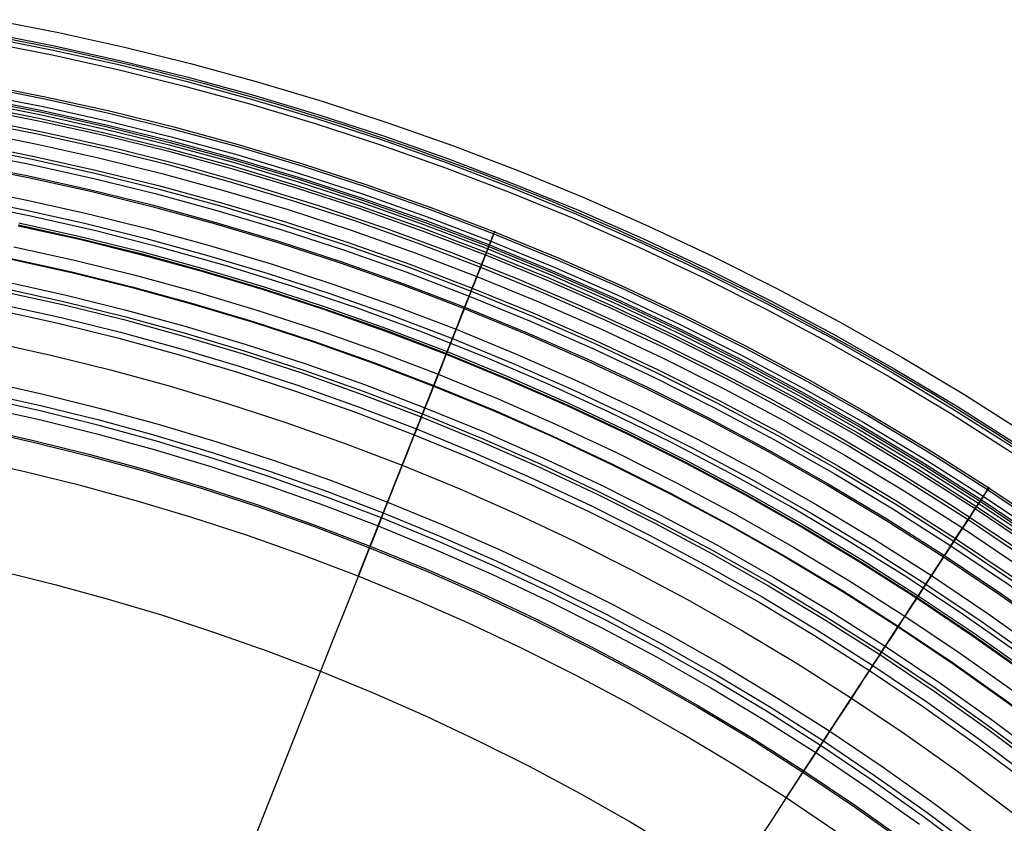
# Model space of a CAD drawing. Header units: millimetres. Extents: x -14 to 488, y -50 to 50.
# Tile 29 of 256: x 115 to 133, y 35 to 49. Entities that reach past the tile are written whole.
import ezdxf

# ---------------------------------------------------------------- set-up
doc = ezdxf.new("R2010")
doc.units = ezdxf.units.MM
doc.header["$MEASUREMENT"] = 0
doc.layers.add('Default', color=7, linetype='Continuous')

msp = doc.modelspace()

# ---------------------------------------------------------------- linework, layer by layer
at = {"layer": 'Default'}
for points in [[(114.983, 49.241), (116.147, 49.012), (117.314, 48.753), (118.482, 48.464), (119.65, 48.144), (120.817, 47.795), (121.983, 47.415), (123.145, 47.004), (124.304, 46.561), (125.457, 46.088), (126.603, 45.584), (127.741, 45.049), (128.871, 44.483), (129.99, 43.886), (131.098, 43.259), (132.193, 42.602), (133.273, 41.915)], [(114.924, 48.925), (116.081, 48.697), (117.24, 48.44), (118.401, 48.152), (119.561, 47.835), (120.721, 47.488), (121.88, 47.11), (123.035, 46.702), (124.186, 46.263), (125.331, 45.793), (126.47, 45.292), (127.601, 44.76), (128.723, 44.197), (129.835, 43.605), (130.936, 42.981), (132.024, 42.328), (133.098, 41.646)], [(114.938, 49.001), (116.097, 48.773), (117.258, 48.515), (118.42, 48.227), (119.583, 47.91), (120.744, 47.562), (121.904, 47.183), (123.061, 46.774), (124.214, 46.334), (125.361, 45.864), (126.502, 45.362), (127.635, 44.829), (128.759, 44.266), (129.872, 43.672), (130.975, 43.048), (132.064, 42.394), (133.14, 41.71)], [(133.813, 41.214), (132.755, 41.912), (131.679, 42.583), (130.587, 43.226), (129.479, 43.841), (128.343, 44.434), (127.192, 44.997), (126.027, 45.531), (124.849, 46.034), (123.653, 46.51), (122.444, 46.954), (121.224, 47.367), (119.994, 47.748), (118.754, 48.098), (117.506, 48.415), (116.25, 48.699), (114.987, 48.952)], [(114.908, 48.837), (116.063, 48.61), (117.22, 48.353), (118.378, 48.066), (119.537, 47.749), (120.695, 47.403), (121.851, 47.026), (123.004, 46.618), (124.153, 46.179), (125.296, 45.71), (126.433, 45.21), (127.562, 44.679), (128.682, 44.118), (129.792, 43.526), (130.891, 42.904), (131.977, 42.252), (133.049, 41.571)], [(114.765, 48.062), (115.901, 47.838), (117.039, 47.585), (118.179, 47.303), (119.32, 46.991), (120.459, 46.65), (121.597, 46.279), (122.732, 45.877), (123.862, 45.446), (124.988, 44.984), (126.106, 44.492), (127.218, 43.97), (128.32, 43.417), (129.412, 42.835), (130.493, 42.223), (131.562, 41.581), (132.617, 40.911), (133.657, 40.211)], [(114.772, 48.101), (115.909, 47.877), (117.049, 47.624), (118.189, 47.341), (119.331, 47.03), (120.471, 46.688), (121.61, 46.317), (122.745, 45.915), (123.877, 45.483), (125.003, 45.021), (126.123, 44.529), (127.235, 44.006), (128.338, 43.453), (129.432, 42.87), (130.513, 42.257), (131.583, 41.615), (132.639, 40.944), (133.68, 40.244)], [(114.726, 47.854), (115.857, 47.631), (116.991, 47.379), (118.126, 47.098), (119.262, 46.788), (120.396, 46.448), (121.529, 46.079), (122.659, 45.679), (123.785, 45.25), (124.905, 44.79), (126.019, 44.3), (127.125, 43.78), (128.223, 43.23), (129.311, 42.65), (130.387, 42.04), (131.451, 41.402), (132.501, 40.734), (133.537, 40.037)], [(114.739, 47.924), (115.872, 47.7), (117.007, 47.448), (118.144, 47.167), (119.281, 46.856), (120.417, 46.516), (121.552, 46.146), (122.683, 45.746), (123.811, 45.316), (124.933, 44.855), (126.048, 44.365), (127.156, 43.844), (128.255, 43.293), (129.345, 42.712), (130.423, 42.102), (131.488, 41.462), (132.54, 40.793), (133.578, 40.096)], [(114.691, 47.667), (115.818, 47.444), (116.948, 47.194), (118.078, 46.914), (119.209, 46.605), (120.339, 46.266), (121.468, 45.898), (122.593, 45.5), (123.714, 45.072), (124.83, 44.614), (125.94, 44.126), (127.042, 43.608), (128.135, 43.061), (129.219, 42.483), (130.291, 41.876), (131.351, 41.239), (132.397, 40.574), (133.429, 39.881)], [(114.7, 47.712), (115.828, 47.489), (116.958, 47.238), (118.09, 46.958), (119.222, 46.649), (120.353, 46.31), (121.482, 45.942), (122.609, 45.544), (123.731, 45.115), (124.848, 44.657), (125.959, 44.168), (127.062, 43.65), (128.156, 43.101), (129.241, 42.523), (130.314, 41.915), (131.375, 41.278), (132.422, 40.613), (133.455, 39.918)], [(114.712, 47.777), (115.841, 47.554), (116.973, 47.303), (118.106, 47.022), (119.24, 46.713), (120.373, 46.374), (121.504, 46.005), (122.632, 45.606), (123.756, 45.177), (124.874, 44.718), (125.987, 44.229), (127.091, 43.709), (128.187, 43.16), (129.273, 42.581), (130.347, 41.973), (131.41, 41.335), (132.459, 40.668), (133.493, 39.973)], [(114.72, 47.823), (115.851, 47.6), (116.984, 47.348), (118.118, 47.067), (119.253, 46.757), (120.387, 46.418), (121.519, 46.048), (122.648, 45.649), (123.773, 45.22), (124.892, 44.76), (126.006, 44.271), (127.111, 43.751), (128.208, 43.201), (129.295, 42.622), (130.371, 42.013), (131.434, 41.374), (132.484, 40.707), (133.519, 40.011)], [(114.649, 47.439), (115.771, 47.218), (116.895, 46.968), (118.02, 46.69), (119.145, 46.382), (120.27, 46.045), (121.393, 45.679), (122.513, 45.283), (123.629, 44.857), (124.74, 44.401), (125.844, 43.916), (126.941, 43.4), (128.029, 42.855), (129.107, 42.28), (130.174, 41.676), (131.229, 41.042), (132.27, 40.38), (133.297, 39.69), (134.308, 38.972), (135.303, 38.227), (136.279, 37.455), (137.236, 36.657), (138.174, 35.833), (139.09, 34.986)], [(139.446, 34.712), (138.595, 35.515), (137.724, 36.298), (136.835, 37.06), (135.897, 37.824), (134.94, 38.565), (133.964, 39.281), (132.971, 39.973), (131.945, 40.649), (130.902, 41.3), (129.842, 41.924), (128.767, 42.52), (127.666, 43.095), (126.55, 43.642), (125.42, 44.159), (124.278, 44.648), (123.117, 45.109), (121.945, 45.54), (120.762, 45.94), (119.569, 46.31), (118.366, 46.649), (117.156, 46.956), (115.937, 47.232), (114.712, 47.477)], [(139.446, 34.712), (138.595, 35.515), (137.724, 36.298), (136.835, 37.06), (135.897, 37.824), (134.94, 38.565), (133.964, 39.281), (132.971, 39.973), (131.945, 40.649), (130.902, 41.3), (129.842, 41.924), (128.767, 42.52), (127.666, 43.095), (126.55, 43.642), (125.42, 44.159), (124.278, 44.648), (123.117, 45.109), (121.945, 45.54), (120.762, 45.94), (119.569, 46.31), (118.366, 46.649), (117.156, 46.956), (115.937, 47.232), (114.712, 47.477)], [(114.617, 47.263), (115.734, 47.043), (116.854, 46.794), (117.975, 46.517), (119.096, 46.21), (120.217, 45.875), (121.336, 45.51), (122.452, 45.115), (123.563, 44.691), (124.67, 44.237), (125.77, 43.753), (126.863, 43.239), (127.947, 42.696), (129.021, 42.123), (130.084, 41.521), (131.135, 40.89), (132.173, 40.231), (133.196, 39.543), (134.203, 38.828), (135.194, 38.085), (136.166, 37.316), (137.12, 36.521), (138.054, 35.701), (138.967, 34.856)], [(114.566, 46.989), (115.677, 46.77), (116.79, 46.522), (117.905, 46.246), (119.019, 45.942), (120.134, 45.608), (121.246, 45.246), (122.355, 44.853), (123.461, 44.431), (124.561, 43.98), (125.655, 43.499), (126.741, 42.988), (127.819, 42.448), (128.887, 41.879), (129.944, 41.28), (130.988, 40.653), (132.02, 39.997), (133.037, 39.313), (134.038, 38.602), (135.023, 37.864), (135.99, 37.099), (136.939, 36.309), (137.867, 35.493), (138.775, 34.654)], [(114.576, 47.044), (115.688, 46.824), (116.803, 46.577), (117.919, 46.301), (119.035, 45.996), (120.15, 45.662), (121.264, 45.298), (122.374, 44.906), (123.481, 44.483), (124.583, 44.031), (125.678, 43.55), (126.765, 43.038), (127.844, 42.498), (128.914, 41.928), (129.972, 41.328), (131.018, 40.7), (132.05, 40.044), (133.069, 39.359), (134.071, 38.647), (135.057, 37.908), (136.026, 37.143), (136.975, 36.351), (137.905, 35.535), (138.813, 34.694)], [(114.549, 46.895), (115.657, 46.676), (116.768, 46.429), (117.881, 46.154), (118.993, 45.85), (120.105, 45.517), (121.215, 45.155), (122.322, 44.764), (123.425, 44.343), (124.523, 43.892), (125.615, 43.412), (126.699, 42.902), (127.775, 42.363), (128.841, 41.795), (129.895, 41.198), (130.938, 40.572), (131.968, 39.917), (132.983, 39.235), (133.982, 38.525), (134.965, 37.788), (135.93, 37.025), (136.877, 36.236), (137.803, 35.422), (138.709, 34.584)], [(114.505, 46.662), (115.609, 46.444), (116.714, 46.199), (117.821, 45.925), (118.928, 45.622), (120.034, 45.291), (121.139, 44.931), (122.241, 44.541), (123.338, 44.122), (124.431, 43.674), (125.517, 43.196), (126.596, 42.689), (127.666, 42.153), (128.727, 41.587), (129.776, 40.993), (130.814, 40.37), (131.838, 39.719), (132.848, 39.04), (133.842, 38.334), (134.82, 37.601), (135.781, 36.841), (136.723, 36.056), (137.645, 35.246), (138.546, 34.412)], [(114.51, 46.688), (115.614, 46.471), (116.72, 46.225), (117.828, 45.951), (118.935, 45.648), (120.042, 45.317), (121.148, 44.956), (122.25, 44.567), (123.348, 44.147), (124.441, 43.699), (125.528, 43.221), (126.608, 42.713), (127.678, 42.177), (128.74, 41.611), (129.79, 41.016), (130.828, 40.393), (131.853, 39.742), (132.863, 39.062), (133.858, 38.355), (134.837, 37.622), (135.798, 36.862), (136.74, 36.077), (137.663, 35.266), (138.565, 34.432)], [(114.433, 46.271), (115.527, 46.055), (116.623, 45.812), (117.721, 45.54), (118.819, 45.24), (119.916, 44.912), (121.011, 44.554), (122.103, 44.168), (123.192, 43.753), (124.275, 43.308), (125.352, 42.834), (126.422, 42.332), (127.483, 41.8), (128.535, 41.239), (129.576, 40.65), (130.605, 40.032), (131.62, 39.386), (132.622, 38.713), (133.608, 38.013), (134.578, 37.286), (135.53, 36.533), (136.464, 35.754), (137.378, 34.951)], [(114.433, 46.271), (115.527, 46.055), (116.623, 45.812), (117.721, 45.54), (118.819, 45.24), (119.916, 44.912), (121.011, 44.554), (122.103, 44.168), (123.192, 43.753), (124.275, 43.308), (125.352, 42.834), (126.422, 42.332), (127.483, 41.8), (128.535, 41.239), (129.576, 40.65), (130.605, 40.032), (131.62, 39.386), (132.622, 38.713), (133.608, 38.013), (134.578, 37.286), (135.53, 36.533), (136.464, 35.754), (137.378, 34.951)], [(114.401, 46.097), (115.491, 45.882), (116.583, 45.639), (117.676, 45.368), (118.77, 45.07), (119.863, 44.742), (120.954, 44.386), (122.042, 44.002), (123.127, 43.588), (124.206, 43.145), (125.279, 42.673), (126.345, 42.172), (127.402, 41.642), (128.45, 41.083), (129.486, 40.496), (130.511, 39.881), (131.523, 39.238), (132.521, 38.567), (133.504, 37.869), (134.47, 37.145), (135.418, 36.395), (136.349, 35.619), (137.26, 34.819)], [(137.579, 34.412), (136.735, 35.171), (135.873, 35.909), (134.964, 36.649), (134.037, 37.367), (133.091, 38.061), (132.129, 38.731), (131.135, 39.387), (130.124, 40.017), (129.098, 40.622), (128.056, 41.2), (126.989, 41.757), (125.908, 42.286), (124.813, 42.788), (123.706, 43.261), (122.581, 43.708), (121.445, 44.125), (120.299, 44.513), (119.143, 44.871), (117.978, 45.2), (116.805, 45.498), (115.625, 45.765), (114.438, 46.002)], [(115.43, 45.59), (116.515, 45.349), (117.601, 45.08), (118.688, 44.783), (119.774, 44.458), (120.858, 44.105), (121.94, 43.722), (123.017, 43.311), (124.089, 42.871), (125.156, 42.402), (126.215, 41.904), (127.265, 41.378), (128.306, 40.823), (129.337, 40.239), (130.355, 39.628), (131.36, 38.989), (132.352, 38.322), (133.328, 37.629), (134.288, 36.909), (135.231, 36.164), (136.155, 35.393), (137.06, 34.598)], [(115.433, 45.605), (116.518, 45.363), (117.605, 45.095), (118.692, 44.798), (119.778, 44.472), (120.863, 44.118), (121.945, 43.736), (123.022, 43.325), (124.095, 42.884), (125.162, 42.415), (126.221, 41.917), (127.272, 41.391), (128.313, 40.835), (129.344, 40.252), (130.363, 39.64), (131.368, 39.001), (132.36, 38.334), (133.337, 37.641), (134.297, 36.921), (135.24, 36.175), (136.165, 35.404), (137.07, 34.609)], [(115.44, 45.64), (116.526, 45.399), (117.614, 45.13), (118.702, 44.832), (119.789, 44.507), (120.875, 44.153), (121.957, 43.77), (123.036, 43.358), (124.109, 42.918), (125.177, 42.448), (126.237, 41.95), (127.289, 41.423), (128.331, 40.867), (129.362, 40.283), (130.382, 39.671), (131.388, 39.031), (132.381, 38.364), (133.358, 37.67), (134.319, 36.949), (135.263, 36.203), (136.188, 35.432), (137.094, 34.636)], [(115.351, 45.217), (116.428, 44.978), (117.505, 44.711), (118.583, 44.417), (119.66, 44.094), (120.735, 43.743), (121.808, 43.364), (122.877, 42.956), (123.94, 42.52), (124.998, 42.055), (126.048, 41.561), (127.09, 41.039), (128.122, 40.488), (129.144, 39.91), (130.154, 39.303), (131.152, 38.669), (132.135, 38.008), (133.103, 37.321), (134.055, 36.607), (134.99, 35.867), (135.907, 35.103), (136.805, 34.315)], [(115.305, 44.997), (116.376, 44.759), (117.448, 44.494), (118.521, 44.201), (119.593, 43.88), (120.663, 43.531), (121.73, 43.153), (122.794, 42.747), (123.852, 42.313), (124.905, 41.85), (125.95, 41.359), (126.987, 40.839), (128.014, 40.291), (129.031, 39.716), (130.036, 39.112), (131.029, 38.481), (132.007, 37.823), (132.971, 37.139), (133.918, 36.429), (134.849, 35.693), (135.761, 34.933)], [(115.307, 45.007), (116.379, 44.769), (117.451, 44.504), (118.524, 44.211), (119.596, 43.89), (120.666, 43.54), (121.734, 43.163), (122.798, 42.757), (123.856, 42.323), (124.909, 41.86), (125.954, 41.368), (126.992, 40.848), (128.019, 40.3), (129.036, 39.724), (130.042, 39.121), (131.034, 38.49), (132.013, 37.832), (132.977, 37.147), (133.925, 36.437), (134.855, 35.701), (135.768, 34.94)], [(115.221, 44.593), (116.282, 44.358), (117.345, 44.095), (118.408, 43.804), (119.47, 43.486), (120.53, 43.14), (121.588, 42.766), (122.642, 42.364), (123.691, 41.934), (124.734, 41.475), (125.77, 40.988), (126.797, 40.473), (127.816, 39.93), (128.823, 39.359), (129.82, 38.761), (130.803, 38.136), (131.773, 37.484), (132.728, 36.806), (133.667, 36.102), (134.589, 35.373), (135.493, 34.619)], [(115.184, 44.42), (116.242, 44.185), (117.3, 43.924), (118.359, 43.634), (119.417, 43.317), (120.474, 42.973), (121.527, 42.6), (122.577, 42.2), (123.622, 41.771), (124.661, 41.314), (125.693, 40.829), (126.716, 40.316), (127.731, 39.775), (128.734, 39.207), (129.727, 38.611), (130.706, 37.988), (131.672, 37.339), (132.624, 36.663), (133.559, 35.962), (134.477, 35.236), (135.378, 34.485)], [(115.196, 44.476), (116.255, 44.241), (117.314, 43.979), (118.375, 43.689), (119.434, 43.372), (120.492, 43.027), (121.547, 42.654), (122.598, 42.252), (123.644, 41.823), (124.684, 41.366), (125.717, 40.88), (126.742, 40.366), (127.758, 39.825), (128.763, 39.256), (129.757, 38.659), (130.737, 38.036), (131.705, 37.385), (132.657, 36.709), (133.594, 36.007), (134.513, 35.28), (135.415, 34.528)], [(115.137, 44.195), (116.189, 43.961), (117.242, 43.701), (118.296, 43.413), (119.348, 43.098), (120.4, 42.755), (121.448, 42.384), (122.492, 41.986), (123.532, 41.559), (124.566, 41.104), (125.592, 40.622), (126.611, 40.111), (127.62, 39.573), (128.618, 39.008), (129.606, 38.415), (130.58, 37.795), (131.542, 37.149), (132.488, 36.477), (133.419, 35.78), (134.332, 35.057), (135.229, 34.31)], [(115.115, 44.089), (116.164, 43.856), (117.215, 43.596), (118.266, 43.308), (119.316, 42.994), (120.365, 42.652), (121.41, 42.282), (122.452, 41.885), (123.489, 41.459), (124.521, 41.005), (125.545, 40.524), (126.561, 40.015), (127.567, 39.478), (128.564, 38.914), (129.549, 38.323), (130.521, 37.704), (131.48, 37.06), (132.424, 36.389), (133.352, 35.693), (134.264, 34.973)], [(114.995, 43.519), (116.031, 43.289), (117.068, 43.032), (118.106, 42.749), (119.142, 42.438), (120.177, 42.101), (121.209, 41.736), (122.238, 41.343), (123.262, 40.923), (124.279, 40.475), (125.29, 40), (126.293, 39.498), (127.287, 38.968), (128.27, 38.411), (129.242, 37.827), (130.202, 37.217), (131.149, 36.581), (132.081, 35.919), (132.997, 35.232), (133.897, 34.521)], [(114.851, 42.831), (115.87, 42.604), (116.891, 42.352), (117.912, 42.073), (118.932, 41.767), (119.951, 41.435), (120.967, 41.076), (121.979, 40.69), (122.987, 40.276), (123.988, 39.836), (124.983, 39.368), (125.97, 38.873), (126.948, 38.352), (127.916, 37.804), (128.873, 37.229), (129.818, 36.629), (130.749, 36.003), (131.666, 35.351), (132.568, 34.675)], [(114.809, 42.629), (115.823, 42.404), (116.839, 42.152), (117.855, 41.875), (118.871, 41.571), (119.885, 41.24), (120.896, 40.882), (121.903, 40.498), (122.906, 40.086), (123.903, 39.648), (124.893, 39.182), (125.876, 38.69), (126.849, 38.171), (127.812, 37.626), (128.765, 37.054), (129.705, 36.456), (130.632, 35.833), (131.545, 35.185), (132.442, 34.512)], [(132.394, 34.428), (131.497, 35.101), (130.583, 35.75), (129.652, 36.376), (128.726, 36.965), (127.785, 37.53), (126.83, 38.072), (125.862, 38.589), (124.881, 39.082), (123.888, 39.549), (122.884, 39.992), (121.868, 40.409), (120.884, 40.785), (119.89, 41.137), (118.889, 41.465), (117.88, 41.768), (116.864, 42.047), (115.841, 42.301), (114.812, 42.53)], [(114.781, 42.381), (115.806, 42.153), (116.825, 41.9), (117.838, 41.622), (118.843, 41.319), (119.841, 40.993), (120.831, 40.642), (121.812, 40.267), (122.824, 39.852), (123.825, 39.411), (124.815, 38.945), (125.792, 38.454), (126.757, 37.939), (127.708, 37.399), (128.646, 36.836), (129.569, 36.249), (130.496, 35.625), (131.407, 34.978)], [(114.673, 41.981), (115.672, 41.759), (116.673, 41.512), (117.673, 41.238), (118.673, 40.939), (119.672, 40.613), (120.667, 40.261), (121.66, 39.882), (122.647, 39.477), (123.629, 39.045), (124.604, 38.587), (125.572, 38.102), (126.53, 37.591), (127.479, 37.054), (128.417, 36.491), (129.343, 35.902), (130.256, 35.288), (131.155, 34.65)], [(114.679, 42.01), (115.679, 41.788), (116.68, 41.541), (117.681, 41.267), (118.682, 40.967), (119.681, 40.642), (120.678, 40.289), (121.671, 39.91), (122.659, 39.505), (123.641, 39.073), (124.617, 38.614), (125.585, 38.129), (126.545, 37.617), (127.494, 37.08), (128.432, 36.516), (129.359, 35.927), (130.273, 35.313), (131.172, 34.674)], [(129.945, 34.839), (129.044, 35.445), (128.13, 36.026), (127.204, 36.582), (126.267, 37.112), (125.321, 37.617), (124.366, 38.096), (123.403, 38.548), (122.434, 38.975), (121.459, 39.375), (120.479, 39.749), (119.496, 40.096), (118.51, 40.418), (117.523, 40.713), (116.535, 40.983), (115.547, 41.228), (114.561, 41.447)], [(115.133, 39.464), (116.079, 39.23), (117.025, 38.972), (117.97, 38.689), (118.913, 38.381), (119.854, 38.048), (120.792, 37.691), (121.725, 37.308), (122.653, 36.899), (123.575, 36.466), (124.489, 36.008), (125.395, 35.525), (126.291, 35.017), (127.178, 34.485)], [(115.133, 39.464), (116.079, 39.23), (117.025, 38.972), (117.97, 38.689), (118.913, 38.381), (119.854, 38.048), (120.792, 37.691), (121.725, 37.308), (122.653, 36.899), (123.575, 36.466), (124.489, 36.008), (125.395, 35.525), (126.291, 35.017), (127.178, 34.485)]]:
    msp.add_lwpolyline(points, dxfattribs=at)
at = {"layer": 'Default', "extrusion": (0.95893, -0.283644, 0)}
for points in [[(76.823, 25.334), (76.823, 25.301), (76.824, 25.267), (76.826, 25.234), (76.829, 25.2), (76.832, 25.165), (76.837, 25.131), (76.842, 25.096), (76.848, 25.061), (76.855, 25.027), (76.863, 24.992), (76.871, 24.957), (76.881, 24.922), (76.891, 24.887), (76.903, 24.852), (76.915, 24.817), (76.928, 24.782), (76.942, 24.748), (76.957, 24.713), (76.974, 24.679), (76.99, 24.645), (77.008, 24.612), (77.027, 24.579), (77.047, 24.546), (77.067, 24.514), (77.089, 24.482), (77.111, 24.45), (77.134, 24.419), (77.158, 24.389), (77.183, 24.359), (77.209, 24.33), (77.235, 24.301), (77.262, 24.274), (77.29, 24.247), (77.319, 24.22), (77.348, 24.195), (77.377, 24.17), (77.408, 24.146), (77.439, 24.123), (77.47, 24.1), (77.502, 24.079), (77.534, 24.058), (77.567, 24.039), (77.6, 24.02), (77.634, 24.002), (77.668, 23.985), (77.702, 23.969), (77.736, 23.954), (77.771, 23.94), (77.805, 23.926), (77.84, 23.914), (77.875, 23.903), (77.91, 23.892), (77.945, 23.883), (77.98, 23.874), (78.015, 23.866), (78.05, 23.859), (78.085, 23.853), (78.119, 23.848), (78.154, 23.844), (78.188, 23.84), (78.222, 23.838), (78.256, 23.836), (78.29, 23.835), (78.323, 23.834), (78.356, 23.835), (78.39, 23.836), (78.424, 23.838), (78.458, 23.84), (78.492, 23.844), (78.526, 23.848), (78.561, 23.853), (78.596, 23.859), (78.631, 23.866), (78.666, 23.874), (78.701, 23.883), (78.736, 23.892), (78.771, 23.903), (78.806, 23.914), (78.84, 23.926), (78.875, 23.94), (78.91, 23.954), (78.944, 23.969), (78.978, 23.985), (79.012, 24.002), (79.045, 24.02), (79.079, 24.039), (79.111, 24.058), (79.144, 24.079), (79.176, 24.1), (79.207, 24.123), (79.238, 24.146), (79.268, 24.17), (79.298, 24.195), (79.327, 24.22), (79.356, 24.247), (79.384, 24.274), (79.411, 24.301), (79.437, 24.33), (79.463, 24.359), (79.487, 24.389), (79.511, 24.419), (79.535, 24.45), (79.557, 24.482), (79.578, 24.514), (79.599, 24.546), (79.619, 24.579), (79.637, 24.612), (79.655, 24.645), (79.672, 24.679), (79.688, 24.713), (79.703, 24.748), (79.718, 24.782), (79.731, 24.817), (79.743, 24.852), (79.755, 24.887), (79.765, 24.922), (79.775, 24.957), (79.783, 24.992), (79.791, 25.027), (79.798, 25.061), (79.804, 25.096), (79.809, 25.131), (79.813, 25.165), (79.817, 25.2), (79.819, 25.234), (79.821, 25.267), (79.823, 25.301), (79.823, 25.334)], [(79.823, 25.334), (79.823, 25.368), (79.821, 25.401), (79.819, 25.435), (79.817, 25.469), (79.813, 25.503), (79.809, 25.538), (79.804, 25.573), (79.798, 25.607), (79.791, 25.642), (79.783, 25.677), (79.775, 25.712), (79.765, 25.747), (79.755, 25.782), (79.743, 25.817), (79.731, 25.852), (79.718, 25.886), (79.703, 25.921), (79.688, 25.955), (79.672, 25.989), (79.655, 26.023), (79.637, 26.057), (79.619, 26.09), (79.599, 26.123), (79.578, 26.155), (79.557, 26.187), (79.535, 26.219), (79.511, 26.249), (79.487, 26.28), (79.463, 26.31), (79.437, 26.339), (79.411, 26.367), (79.384, 26.395), (79.356, 26.422), (79.327, 26.448), (79.298, 26.474), (79.268, 26.499), (79.238, 26.523), (79.207, 26.546), (79.176, 26.568), (79.144, 26.59), (79.111, 26.61), (79.079, 26.63), (79.045, 26.649), (79.012, 26.667), (78.978, 26.684), (78.944, 26.7), (78.91, 26.715), (78.875, 26.729), (78.84, 26.742), (78.806, 26.755), (78.771, 26.766), (78.736, 26.776), (78.701, 26.786), (78.666, 26.795), (78.631, 26.802), (78.596, 26.809), (78.561, 26.815), (78.526, 26.82), (78.492, 26.825), (78.458, 26.828), (78.424, 26.831), (78.39, 26.833), (78.356, 26.834), (78.323, 26.834), (78.29, 26.834), (78.256, 26.833), (78.222, 26.831), (78.188, 26.828), (78.154, 26.825), (78.119, 26.82), (78.085, 26.815), (78.05, 26.809), (78.015, 26.802), (77.98, 26.795), (77.945, 26.786), (77.91, 26.776), (77.875, 26.766), (77.84, 26.755), (77.805, 26.742), (77.771, 26.729), (77.736, 26.715), (77.702, 26.7), (77.668, 26.684), (77.634, 26.667), (77.6, 26.649), (77.567, 26.63), (77.534, 26.61), (77.502, 26.59), (77.47, 26.568), (77.439, 26.546), (77.408, 26.523), (77.377, 26.499), (77.348, 26.474), (77.319, 26.448), (77.29, 26.422), (77.262, 26.395), (77.235, 26.367), (77.209, 26.339), (77.183, 26.31), (77.158, 26.28), (77.134, 26.249), (77.111, 26.219), (77.089, 26.187), (77.067, 26.155), (77.047, 26.123), (77.027, 26.09), (77.008, 26.057), (76.99, 26.023), (76.974, 25.989), (76.957, 25.955), (76.942, 25.921), (76.928, 25.886), (76.915, 25.852), (76.903, 25.817), (76.891, 25.782), (76.881, 25.747), (76.871, 25.712), (76.863, 25.677), (76.855, 25.642), (76.848, 25.607), (76.842, 25.573), (76.837, 25.538), (76.832, 25.503), (76.829, 25.469), (76.826, 25.435), (76.824, 25.401), (76.823, 25.368), (76.823, 25.334)]]:
    msp.add_lwpolyline(points, dxfattribs=at)
at = {"layer": 'Default', "extrusion": (0.924512, -0.381154, 0)}
for points in [[(87.146, 25.334), (87.147, 25.301), (87.148, 25.267), (87.15, 25.234), (87.152, 25.2), (87.156, 25.165), (87.16, 25.131), (87.165, 25.096), (87.171, 25.061), (87.178, 25.027), (87.186, 24.992), (87.195, 24.957), (87.204, 24.922), (87.215, 24.887), (87.226, 24.852), (87.238, 24.817), (87.252, 24.782), (87.266, 24.748), (87.281, 24.713), (87.297, 24.679), (87.314, 24.645), (87.332, 24.612), (87.35, 24.579), (87.37, 24.546), (87.391, 24.514), (87.412, 24.482), (87.435, 24.45), (87.458, 24.419), (87.482, 24.389), (87.507, 24.359), (87.532, 24.33), (87.559, 24.301), (87.586, 24.274), (87.613, 24.247), (87.642, 24.22), (87.671, 24.195), (87.701, 24.17), (87.731, 24.146), (87.762, 24.123), (87.794, 24.1), (87.825, 24.079), (87.858, 24.058), (87.891, 24.039), (87.924, 24.02), (87.957, 24.002), (87.991, 23.985), (88.025, 23.969), (88.06, 23.954), (88.094, 23.94), (88.129, 23.926), (88.164, 23.914), (88.199, 23.903), (88.234, 23.892), (88.269, 23.883), (88.304, 23.874), (88.338, 23.866), (88.373, 23.859), (88.408, 23.853), (88.443, 23.848), (88.477, 23.844), (88.511, 23.84), (88.546, 23.838), (88.579, 23.836), (88.613, 23.835), (88.646, 23.834), (88.68, 23.835), (88.713, 23.836), (88.747, 23.838), (88.781, 23.84), (88.815, 23.844), (88.85, 23.848), (88.884, 23.853), (88.919, 23.859), (88.954, 23.866), (88.989, 23.874), (89.024, 23.883), (89.059, 23.892), (89.094, 23.903), (89.129, 23.914), (89.164, 23.926), (89.198, 23.94), (89.233, 23.954), (89.267, 23.969), (89.301, 23.985), (89.335, 24.002), (89.369, 24.02), (89.402, 24.039), (89.435, 24.058), (89.467, 24.079), (89.499, 24.1), (89.53, 24.123), (89.561, 24.146), (89.592, 24.17), (89.621, 24.195), (89.651, 24.22), (89.679, 24.247), (89.707, 24.274), (89.734, 24.301), (89.76, 24.33), (89.786, 24.359), (89.811, 24.389), (89.835, 24.419), (89.858, 24.45), (89.88, 24.482), (89.902, 24.514), (89.922, 24.546), (89.942, 24.579), (89.961, 24.612), (89.979, 24.645), (89.996, 24.679), (90.012, 24.713), (90.027, 24.748), (90.041, 24.782), (90.054, 24.817), (90.067, 24.852), (90.078, 24.887), (90.088, 24.922), (90.098, 24.957), (90.107, 24.992), (90.114, 25.027), (90.121, 25.061), (90.127, 25.096), (90.132, 25.131), (90.137, 25.165), (90.14, 25.2), (90.143, 25.234), (90.145, 25.267), (90.146, 25.301), (90.146, 25.334)], [(90.146, 25.334), (90.146, 25.368), (90.145, 25.401), (90.143, 25.435), (90.14, 25.469), (90.137, 25.503), (90.132, 25.538), (90.127, 25.573), (90.121, 25.607), (90.114, 25.642), (90.107, 25.677), (90.098, 25.712), (90.088, 25.747), (90.078, 25.782), (90.067, 25.817), (90.054, 25.852), (90.041, 25.886), (90.027, 25.921), (90.012, 25.955), (89.996, 25.989), (89.979, 26.023), (89.961, 26.057), (89.942, 26.09), (89.922, 26.123), (89.902, 26.155), (89.88, 26.187), (89.858, 26.219), (89.835, 26.249), (89.811, 26.28), (89.786, 26.31), (89.76, 26.339), (89.734, 26.367), (89.707, 26.395), (89.679, 26.422), (89.651, 26.448), (89.621, 26.474), (89.592, 26.499), (89.561, 26.523), (89.53, 26.546), (89.499, 26.568), (89.467, 26.59), (89.435, 26.61), (89.402, 26.63), (89.369, 26.649), (89.335, 26.667), (89.301, 26.684), (89.267, 26.7), (89.233, 26.715), (89.198, 26.729), (89.164, 26.742), (89.129, 26.755), (89.094, 26.766), (89.059, 26.776), (89.024, 26.786), (88.989, 26.795), (88.954, 26.802), (88.919, 26.809), (88.884, 26.815), (88.85, 26.82), (88.815, 26.825), (88.781, 26.828), (88.747, 26.831), (88.713, 26.833), (88.68, 26.834), (88.646, 26.834), (88.613, 26.834), (88.579, 26.833), (88.546, 26.831), (88.511, 26.828), (88.477, 26.825), (88.443, 26.82), (88.408, 26.815), (88.373, 26.809), (88.338, 26.802), (88.304, 26.795), (88.269, 26.786), (88.234, 26.776), (88.199, 26.766), (88.164, 26.755), (88.129, 26.742), (88.094, 26.729), (88.06, 26.715), (88.025, 26.7), (87.991, 26.684), (87.957, 26.667), (87.924, 26.649), (87.891, 26.63), (87.858, 26.61), (87.825, 26.59), (87.794, 26.568), (87.762, 26.546), (87.731, 26.523), (87.701, 26.499), (87.671, 26.474), (87.642, 26.448), (87.613, 26.422), (87.586, 26.395), (87.559, 26.367), (87.532, 26.339), (87.507, 26.31), (87.482, 26.28), (87.458, 26.249), (87.435, 26.219), (87.412, 26.187), (87.391, 26.155), (87.37, 26.123), (87.35, 26.09), (87.332, 26.057), (87.314, 26.023), (87.297, 25.989), (87.281, 25.955), (87.266, 25.921), (87.252, 25.886), (87.238, 25.852), (87.226, 25.817), (87.215, 25.782), (87.204, 25.747), (87.195, 25.712), (87.186, 25.677), (87.178, 25.642), (87.171, 25.607), (87.165, 25.573), (87.16, 25.538), (87.156, 25.503), (87.152, 25.469), (87.15, 25.435), (87.148, 25.401), (87.147, 25.368), (87.146, 25.334)]]:
    msp.add_lwpolyline(points, dxfattribs=at)
at = {"layer": 'Default', "extrusion": (0.880461, -0.474119, 0)}
for points in [[(96.989, 25.334), (96.989, 25.301), (96.99, 25.267), (96.992, 25.234), (96.995, 25.2), (96.998, 25.165), (97.002, 25.131), (97.008, 25.096), (97.014, 25.061), (97.02, 25.027), (97.028, 24.992), (97.037, 24.957), (97.046, 24.922), (97.057, 24.887), (97.068, 24.852), (97.081, 24.817), (97.094, 24.782), (97.108, 24.748), (97.123, 24.713), (97.139, 24.679), (97.156, 24.645), (97.174, 24.612), (97.193, 24.579), (97.213, 24.546), (97.233, 24.514), (97.255, 24.482), (97.277, 24.45), (97.3, 24.419), (97.324, 24.389), (97.349, 24.359), (97.374, 24.33), (97.401, 24.301), (97.428, 24.274), (97.456, 24.247), (97.484, 24.22), (97.513, 24.195), (97.543, 24.17), (97.573, 24.146), (97.604, 24.123), (97.636, 24.1), (97.668, 24.079), (97.7, 24.058), (97.733, 24.039), (97.766, 24.02), (97.8, 24.002), (97.833, 23.985), (97.868, 23.969), (97.902, 23.954), (97.936, 23.94), (97.971, 23.926), (98.006, 23.914), (98.041, 23.903), (98.076, 23.892), (98.111, 23.883), (98.146, 23.874), (98.181, 23.866), (98.216, 23.859), (98.25, 23.853), (98.285, 23.848), (98.32, 23.844), (98.354, 23.84), (98.388, 23.838), (98.422, 23.836), (98.455, 23.835), (98.489, 23.834), (98.522, 23.835), (98.555, 23.836), (98.589, 23.838), (98.623, 23.84), (98.658, 23.844), (98.692, 23.848), (98.727, 23.853), (98.762, 23.859), (98.796, 23.866), (98.831, 23.874), (98.866, 23.883), (98.901, 23.892), (98.936, 23.903), (98.971, 23.914), (99.006, 23.926), (99.041, 23.94), (99.075, 23.954), (99.11, 23.969), (99.144, 23.985), (99.178, 24.002), (99.211, 24.02), (99.244, 24.039), (99.277, 24.058), (99.309, 24.079), (99.341, 24.1), (99.373, 24.123), (99.404, 24.146), (99.434, 24.17), (99.464, 24.195), (99.493, 24.22), (99.521, 24.247), (99.549, 24.274), (99.576, 24.301), (99.603, 24.33), (99.628, 24.359), (99.653, 24.389), (99.677, 24.419), (99.7, 24.45), (99.723, 24.482), (99.744, 24.514), (99.765, 24.546), (99.784, 24.579), (99.803, 24.612), (99.821, 24.645), (99.838, 24.679), (99.854, 24.713), (99.869, 24.748), (99.883, 24.782), (99.896, 24.817), (99.909, 24.852), (99.92, 24.887), (99.931, 24.922), (99.94, 24.957), (99.949, 24.992), (99.957, 25.027), (99.964, 25.061), (99.97, 25.096), (99.975, 25.131), (99.979, 25.165), (99.983, 25.2), (99.985, 25.234), (99.987, 25.267), (99.988, 25.301), (99.989, 25.334)], [(99.989, 25.334), (99.988, 25.368), (99.987, 25.401), (99.985, 25.435), (99.983, 25.469), (99.979, 25.503), (99.975, 25.538), (99.97, 25.573), (99.964, 25.607), (99.957, 25.642), (99.949, 25.677), (99.94, 25.712), (99.931, 25.747), (99.92, 25.782), (99.909, 25.817), (99.896, 25.852), (99.883, 25.886), (99.869, 25.921), (99.854, 25.955), (99.838, 25.989), (99.821, 26.023), (99.803, 26.057), (99.784, 26.09), (99.765, 26.123), (99.744, 26.155), (99.723, 26.187), (99.7, 26.219), (99.677, 26.249), (99.653, 26.28), (99.628, 26.31), (99.603, 26.339), (99.576, 26.367), (99.549, 26.395), (99.521, 26.422), (99.493, 26.448), (99.464, 26.474), (99.434, 26.499), (99.404, 26.523), (99.373, 26.546), (99.341, 26.568), (99.309, 26.59), (99.277, 26.61), (99.244, 26.63), (99.211, 26.649), (99.178, 26.667), (99.144, 26.684), (99.11, 26.7), (99.075, 26.715), (99.041, 26.729), (99.006, 26.742), (98.971, 26.755), (98.936, 26.766), (98.901, 26.776), (98.866, 26.786), (98.831, 26.795), (98.796, 26.802), (98.762, 26.809), (98.727, 26.815), (98.692, 26.82), (98.658, 26.825), (98.623, 26.828), (98.589, 26.831), (98.555, 26.833), (98.522, 26.834), (98.489, 26.834), (98.455, 26.834), (98.422, 26.833), (98.388, 26.831), (98.354, 26.828), (98.32, 26.825), (98.285, 26.82), (98.25, 26.815), (98.216, 26.809), (98.181, 26.802), (98.146, 26.795), (98.111, 26.786), (98.076, 26.776), (98.041, 26.766), (98.006, 26.755), (97.971, 26.742), (97.936, 26.729), (97.902, 26.715), (97.868, 26.7), (97.833, 26.684), (97.8, 26.667), (97.766, 26.649), (97.733, 26.63), (97.7, 26.61), (97.668, 26.59), (97.636, 26.568), (97.604, 26.546), (97.573, 26.523), (97.543, 26.499), (97.513, 26.474), (97.484, 26.448), (97.456, 26.422), (97.428, 26.395), (97.401, 26.367), (97.374, 26.339), (97.349, 26.31), (97.324, 26.28), (97.3, 26.249), (97.277, 26.219), (97.255, 26.187), (97.233, 26.155), (97.213, 26.123), (97.193, 26.09), (97.174, 26.057), (97.156, 26.023), (97.139, 25.989), (97.123, 25.955), (97.108, 25.921), (97.094, 25.886), (97.081, 25.852), (97.068, 25.817), (97.057, 25.782), (97.046, 25.747), (97.037, 25.712), (97.028, 25.677), (97.02, 25.642), (97.014, 25.607), (97.008, 25.573), (97.002, 25.538), (96.998, 25.503), (96.995, 25.469), (96.992, 25.435), (96.99, 25.401), (96.989, 25.368), (96.989, 25.334)]]:
    msp.add_lwpolyline(points, dxfattribs=at)
at = {"layer": 'Default', "extrusion": (0.827706, -0.561162, 0)}
for points in [[(106.204, 25.334), (106.204, 25.301), (106.205, 25.267), (106.207, 25.234), (106.21, 25.2), (106.213, 25.165), (106.218, 25.131), (106.223, 25.096), (106.229, 25.061), (106.236, 25.027), (106.244, 24.992), (106.252, 24.957), (106.262, 24.922), (106.272, 24.887), (106.284, 24.852), (106.296, 24.817), (106.309, 24.782), (106.323, 24.748), (106.338, 24.713), (106.354, 24.679), (106.371, 24.645), (106.389, 24.612), (106.408, 24.579), (106.428, 24.546), (106.448, 24.514), (106.47, 24.482), (106.492, 24.45), (106.515, 24.419), (106.539, 24.389), (106.564, 24.359), (106.59, 24.33), (106.616, 24.301), (106.643, 24.274), (106.671, 24.247), (106.699, 24.22), (106.729, 24.195), (106.758, 24.17), (106.789, 24.146), (106.82, 24.123), (106.851, 24.1), (106.883, 24.079), (106.915, 24.058), (106.948, 24.039), (106.981, 24.02), (107.015, 24.002), (107.049, 23.985), (107.083, 23.969), (107.117, 23.954), (107.152, 23.94), (107.186, 23.926), (107.221, 23.914), (107.256, 23.903), (107.291, 23.892), (107.326, 23.883), (107.361, 23.874), (107.396, 23.866), (107.431, 23.859), (107.466, 23.853), (107.5, 23.848), (107.535, 23.844), (107.569, 23.84), (107.603, 23.838), (107.637, 23.836), (107.671, 23.835), (107.704, 23.834), (107.737, 23.835), (107.771, 23.836), (107.805, 23.838), (107.839, 23.84), (107.873, 23.844), (107.907, 23.848), (107.942, 23.853), (107.977, 23.859), (108.012, 23.866), (108.047, 23.874), (108.082, 23.883), (108.117, 23.892), (108.152, 23.903), (108.186, 23.914), (108.221, 23.926), (108.256, 23.94), (108.291, 23.954), (108.325, 23.969), (108.359, 23.985), (108.393, 24.002), (108.426, 24.02), (108.459, 24.039), (108.492, 24.058), (108.525, 24.079), (108.557, 24.1), (108.588, 24.123), (108.619, 24.146), (108.649, 24.17), (108.679, 24.195), (108.708, 24.22), (108.737, 24.247), (108.764, 24.274), (108.792, 24.301), (108.818, 24.33), (108.844, 24.359), (108.868, 24.389), (108.892, 24.419), (108.916, 24.45), (108.938, 24.482), (108.959, 24.514), (108.98, 24.546), (109, 24.579), (109.018, 24.612), (109.036, 24.645), (109.053, 24.679), (109.069, 24.713), (109.084, 24.748), (109.099, 24.782), (109.112, 24.817), (109.124, 24.852), (109.135, 24.887), (109.146, 24.922), (109.155, 24.957), (109.164, 24.992), (109.172, 25.027), (109.179, 25.061), (109.185, 25.096), (109.19, 25.131), (109.194, 25.165), (109.198, 25.2), (109.2, 25.234), (109.202, 25.267), (109.203, 25.301), (109.204, 25.334)], [(109.204, 25.334), (109.203, 25.368), (109.202, 25.401), (109.2, 25.435), (109.198, 25.469), (109.194, 25.503), (109.19, 25.538), (109.185, 25.573), (109.179, 25.607), (109.172, 25.642), (109.164, 25.677), (109.155, 25.712), (109.146, 25.747), (109.135, 25.782), (109.124, 25.817), (109.112, 25.852), (109.099, 25.886), (109.084, 25.921), (109.069, 25.955), (109.053, 25.989), (109.036, 26.023), (109.018, 26.057), (109, 26.09), (108.98, 26.123), (108.959, 26.155), (108.938, 26.187), (108.916, 26.219), (108.892, 26.249), (108.868, 26.28), (108.844, 26.31), (108.818, 26.339), (108.792, 26.367), (108.764, 26.395), (108.737, 26.422), (108.708, 26.448), (108.679, 26.474), (108.649, 26.499), (108.619, 26.523), (108.588, 26.546), (108.557, 26.568), (108.525, 26.59), (108.492, 26.61), (108.459, 26.63), (108.426, 26.649), (108.393, 26.667), (108.359, 26.684), (108.325, 26.7), (108.291, 26.715), (108.256, 26.729), (108.221, 26.742), (108.186, 26.755), (108.152, 26.766), (108.117, 26.776), (108.082, 26.786), (108.047, 26.795), (108.012, 26.802), (107.977, 26.809), (107.942, 26.815), (107.907, 26.82), (107.873, 26.825), (107.839, 26.828), (107.805, 26.831), (107.771, 26.833), (107.737, 26.834), (107.704, 26.834), (107.671, 26.834), (107.637, 26.833), (107.603, 26.831), (107.569, 26.828), (107.535, 26.825), (107.5, 26.82), (107.466, 26.815), (107.431, 26.809), (107.396, 26.802), (107.361, 26.795), (107.326, 26.786), (107.291, 26.776), (107.256, 26.766), (107.221, 26.755), (107.186, 26.742), (107.152, 26.729), (107.117, 26.715), (107.083, 26.7), (107.049, 26.684), (107.015, 26.667), (106.981, 26.649), (106.948, 26.63), (106.915, 26.61), (106.883, 26.59), (106.851, 26.568), (106.82, 26.546), (106.789, 26.523), (106.758, 26.499), (106.729, 26.474), (106.699, 26.448), (106.671, 26.422), (106.643, 26.395), (106.616, 26.367), (106.59, 26.339), (106.564, 26.31), (106.539, 26.28), (106.515, 26.249), (106.492, 26.219), (106.47, 26.187), (106.448, 26.155), (106.428, 26.123), (106.408, 26.09), (106.389, 26.057), (106.371, 26.023), (106.354, 25.989), (106.338, 25.955), (106.323, 25.921), (106.309, 25.886), (106.296, 25.852), (106.284, 25.817), (106.272, 25.782), (106.262, 25.747), (106.252, 25.712), (106.244, 25.677), (106.236, 25.642), (106.229, 25.607), (106.223, 25.573), (106.218, 25.538), (106.213, 25.503), (106.21, 25.469), (106.207, 25.435), (106.205, 25.401), (106.204, 25.368), (106.204, 25.334)]]:
    msp.add_lwpolyline(points, dxfattribs=at)
at = {"layer": 'Default', "extrusion": (0.929788, -0.368095, 0)}
msp.add_lwpolyline([(82.526, 77.808), (82.525, 77.812), (82.524, 77.816), (82.522, 77.821), (82.521, 77.825), (82.519, 77.829), (82.517, 77.833), (82.515, 77.838), (82.513, 77.842), (82.511, 77.846), (82.509, 77.85), (82.506, 77.854), (82.504, 77.859), (82.501, 77.863), (82.498, 77.867), (82.495, 77.871), (82.492, 77.875), (82.489, 77.879), (82.486, 77.882), (82.483, 77.886), (82.479, 77.89), (82.476, 77.893), (82.472, 77.897), (82.468, 77.901), (82.464, 77.904), (82.461, 77.907), (82.456, 77.91), (82.452, 77.913), (82.448, 77.916), (82.444, 77.919), (82.44, 77.922), (82.435, 77.925), (82.431, 77.927), (82.426, 77.93), (82.421, 77.932), (82.417, 77.934), (82.412, 77.936), (82.407, 77.938), (82.402, 77.94), (82.397, 77.942), (82.393, 77.943), (82.388, 77.945), (82.383, 77.946), (82.378, 77.947), (82.373, 77.948), (82.368, 77.949), (82.363, 77.95), (82.358, 77.951), (82.353, 77.951), (82.348, 77.952), (82.343, 77.952), (82.338, 77.952), (82.333, 77.952), (82.329, 77.952), (82.324, 77.952), (82.319, 77.951), (82.314, 77.951), (82.31, 77.95), (82.305, 77.95), (82.3, 77.949), (82.296, 77.948), (82.291, 77.947), (82.287, 77.946), (82.283, 77.945), (82.278, 77.944)], dxfattribs=at)
at = {"layer": 'Default', "extrusion": (0.836996, -0.54721, 0)}
msp.add_lwpolyline([(101.489, 77.808), (101.488, 77.812), (101.487, 77.816), (101.485, 77.821), (101.484, 77.825), (101.482, 77.829), (101.48, 77.833), (101.478, 77.838), (101.476, 77.842), (101.474, 77.846), (101.472, 77.85), (101.469, 77.854), (101.467, 77.859), (101.464, 77.863), (101.461, 77.867), (101.458, 77.871), (101.455, 77.875), (101.452, 77.879), (101.449, 77.882), (101.446, 77.886), (101.442, 77.89), (101.439, 77.893), (101.435, 77.897), (101.431, 77.901), (101.427, 77.904), (101.424, 77.907), (101.42, 77.91), (101.415, 77.913), (101.411, 77.916), (101.407, 77.919), (101.403, 77.922), (101.398, 77.925), (101.394, 77.927), (101.389, 77.93), (101.384, 77.932), (101.38, 77.934), (101.375, 77.936), (101.37, 77.938), (101.365, 77.94), (101.36, 77.942), (101.356, 77.943), (101.351, 77.945), (101.346, 77.946), (101.341, 77.947), (101.336, 77.948), (101.331, 77.949), (101.326, 77.95), (101.321, 77.951), (101.316, 77.951), (101.311, 77.952), (101.306, 77.952), (101.301, 77.952), (101.296, 77.952), (101.292, 77.952), (101.287, 77.952), (101.282, 77.951), (101.277, 77.951), (101.273, 77.95), (101.268, 77.95), (101.263, 77.949), (101.259, 77.948), (101.254, 77.947), (101.25, 77.946), (101.246, 77.945), (101.241, 77.944)], dxfattribs=at)
at = {"layer": 'Default'}
for points in [[(121.459, 39.375, 77.664), (122.262, 41.403, 69.832), (122.794, 42.747, 63.954), (122.982, 43.223, 61.594), (123.131, 43.598, 59.535), (123.348, 44.147, 56.064), (123.509, 44.553, 53.106), (123.629, 44.857, 50.456), (123.715, 45.074, 47.938), (123.773, 45.22, 45.377), (123.806, 45.304, 42.659), (123.811, 45.316, 39.922), (123.801, 45.29, 38.608), (123.781, 45.242, 37.365), (123.753, 45.17, 36.219), (123.735, 45.124, 35.691), (123.714, 45.072, 35.197), (123.691, 45.014, 34.74), (123.666, 44.951, 34.317), (123.639, 44.882, 33.926), (123.61, 44.808, 33.566), (123.579, 44.731, 33.235), (123.548, 44.651, 32.93), (123.515, 44.568, 32.65), (123.481, 44.483, 32.392), (123.447, 44.397, 32.154), (123.412, 44.309, 31.935), (123.377, 44.22, 31.731), (123.341, 44.13, 31.54), (123.305, 44.038, 31.36), (123.268, 43.944, 31.187), (123.192, 43.753, 30.857), (122.916, 43.056, 29.72), (122.877, 42.956, 29.544), (122.837, 42.857, 29.36), (122.799, 42.76, 29.168), (122.761, 42.665, 28.967), (122.725, 42.573, 28.758), (122.69, 42.485, 28.539), (122.673, 42.443, 28.426), (122.657, 42.402, 28.31), (122.642, 42.363, 28.191), (122.626, 42.324, 28.07), (122.612, 42.288, 27.946), (122.598, 42.252, 27.819), (122.585, 42.219, 27.689), (122.572, 42.187, 27.556), (122.56, 42.156, 27.419), (122.548, 42.127, 27.278), (122.538, 42.1, 27.134), (122.528, 42.076, 26.987), (122.519, 42.053, 26.837), (122.511, 42.033, 26.683), (122.504, 42.016, 26.527), (122.499, 42.002, 26.368), (122.494, 41.99, 26.205), (122.491, 41.982, 26.04), (122.489, 41.978, 25.872), (122.489, 41.976, 25.702), (122.49, 41.979, 25.528), (122.492, 41.986, 25.353), (122.497, 41.996, 25.175), (122.502, 42.011, 24.994), (122.51, 42.031, 24.811), (122.52, 42.055, 24.627), (122.531, 42.083, 24.44), (122.544, 42.117, 24.251), (122.56, 42.156, 24.061), (122.577, 42.2, 23.869), (122.597, 42.249, 23.676), (122.618, 42.304, 23.481), (122.642, 42.364, 23.285), (122.669, 42.431, 23.088), (122.697, 42.503, 22.891), (122.728, 42.581, 22.692), (122.762, 42.666, 22.493), (122.798, 42.757, 22.293), (122.836, 42.853, 22.095), (122.875, 42.952, 21.9), (122.956, 43.158, 21.518), (123.212, 43.805, 20.374), (123.297, 44.019, 19.976), (123.38, 44.229, 19.561), (123.421, 44.331, 19.345), (123.461, 44.431, 19.123), (123.499, 44.529, 18.895), (123.537, 44.624, 18.659), (123.573, 44.716, 18.416), (123.608, 44.804, 18.163), (123.642, 44.889, 17.902), (123.673, 44.969, 17.63), (123.703, 45.045, 17.348), (123.731, 45.115, 17.055), (123.757, 45.18, 16.75), (123.781, 45.24, 16.433), (123.802, 45.293, 16.102), (123.82, 45.339, 15.757), (123.835, 45.378, 15.399), (123.848, 45.409, 15.025), (123.857, 45.432, 14.635), (123.862, 45.446, 14.229), (123.882, 45.495, 10.965), (123.877, 45.483, 10.041), (123.864, 45.449, 9.192), (123.853, 45.423, 8.793), (123.84, 45.389, 8.411), (123.824, 45.348, 8.043), (123.804, 45.3, 7.691), (123.782, 45.243, 7.352), (123.769, 45.211, 7.187), (123.756, 45.177, 7.026), (123.741, 45.14, 6.863), (123.725, 45.1, 6.703), (123.709, 45.058, 6.545), (123.691, 45.014, 6.388), (123.653, 44.919, 6.082), (123.613, 44.816, 5.784), (123.569, 44.706, 5.496), (123.523, 44.59, 5.218), (123.475, 44.468, 4.951), (123.425, 44.343, 4.695), (123.374, 44.214, 4.45), (123.322, 44.082, 4.219), (123.27, 43.95, 4), (123.217, 43.817, 3.795), (123.165, 43.686, 3.605), (123.114, 43.557, 3.43), (123.065, 43.432, 3.271), (123.041, 43.371, 3.197), (123.017, 43.311, 3.128), (122.968, 43.187, 2.989), (122.92, 43.066, 2.859), (122.873, 42.946, 2.735), (122.826, 42.829, 2.619), (122.78, 42.712, 2.51), (122.734, 42.596, 2.407), (122.688, 42.48, 2.31), (122.642, 42.364, 2.219), (122.596, 42.247, 2.134), (122.549, 42.129, 2.053), (122.525, 42.069, 2.015), (122.501, 42.008, 1.978), (122.477, 41.947, 1.941), (122.427, 41.821, 1.872), (122.402, 41.757, 1.838), (122.376, 41.692, 1.806), (122.349, 41.625, 1.774), (122.295, 41.487, 1.714), (122.238, 41.343, 1.657), (122.178, 41.192, 1.603), (122.115, 41.033, 1.552), (122.049, 40.866, 1.504), (121.979, 40.69, 1.46), (121.906, 40.504, 1.419), (121.828, 40.307, 1.381), (121.746, 40.1, 1.347), (121.66, 39.882, 1.316), (121.569, 39.653, 1.289), (121.473, 39.411, 1.265), (121.267, 38.891, 1.229), (121.04, 38.318, 1.207), (105.871, 0, 1.2)], [(129.044, 35.445, 77.664), (130.238, 37.271, 69.832), (131.029, 38.481, 63.954), (131.308, 38.909, 61.594), (131.53, 39.247, 59.535), (131.853, 39.742, 56.064), (132.092, 40.107, 53.106), (132.27, 40.38, 50.456), (132.398, 40.576, 47.938), (132.484, 40.707, 45.377), (132.533, 40.782, 42.659), (132.54, 40.793, 39.922), (132.525, 40.77, 38.608), (132.497, 40.727, 37.365), (132.454, 40.662, 36.219), (132.428, 40.621, 35.691), (132.397, 40.574, 35.197), (132.363, 40.522, 34.74), (132.325, 40.464, 34.317), (132.285, 40.403, 33.926), (132.242, 40.337, 33.566), (132.196, 40.267, 33.235), (132.149, 40.195, 32.93), (132.1, 40.12, 32.65), (132.05, 40.044, 32.392), (132, 39.966, 32.154), (131.948, 39.887, 31.935), (131.896, 39.807, 31.731), (131.842, 39.725, 31.54), (131.788, 39.643, 31.36), (131.733, 39.559, 31.187), (131.62, 39.386, 30.857), (131.211, 38.759, 29.72), (131.152, 38.669, 29.544), (131.093, 38.58, 29.36), (131.036, 38.492, 29.168), (130.98, 38.407, 28.967), (130.926, 38.324, 28.758), (130.875, 38.245, 28.539), (130.85, 38.207, 28.426), (130.826, 38.171, 28.31), (130.802, 38.135, 28.191), (130.78, 38.1, 28.07), (130.758, 38.067, 27.946), (130.737, 38.036, 27.819), (130.718, 38.005, 27.689), (130.699, 37.976, 27.556), (130.681, 37.949, 27.419), (130.664, 37.923, 27.278), (130.648, 37.899, 27.134), (130.633, 37.876, 26.987), (130.62, 37.856, 26.837), (130.608, 37.838, 26.683), (130.598, 37.823, 26.527), (130.59, 37.81, 26.368), (130.583, 37.8, 26.205), (130.578, 37.792, 26.04), (130.576, 37.788, 25.872), (130.575, 37.787, 25.702), (130.577, 37.79, 25.528), (130.58, 37.795, 25.353), (130.587, 37.805, 25.175), (130.596, 37.819, 24.994), (130.607, 37.836, 24.811), (130.621, 37.858, 24.627), (130.638, 37.883, 24.44), (130.658, 37.914, 24.251), (130.681, 37.949, 24.061), (130.706, 37.988, 23.869), (130.735, 38.033, 23.676), (130.768, 38.082, 23.481), (130.803, 38.136, 23.285), (130.842, 38.196, 23.088), (130.885, 38.261, 22.891), (130.931, 38.332, 22.692), (130.981, 38.408, 22.493), (131.034, 38.49, 22.293), (131.091, 38.576, 22.095), (131.149, 38.665, 21.9), (131.27, 38.851, 21.518), (131.651, 39.433, 20.374), (131.777, 39.626, 19.976), (131.901, 39.815, 19.561), (131.961, 39.907, 19.345), (132.02, 39.997, 19.123), (132.077, 40.085, 18.895), (132.133, 40.171, 18.659), (132.187, 40.253, 18.416), (132.239, 40.333, 18.163), (132.289, 40.409, 17.902), (132.336, 40.481, 17.63), (132.381, 40.549, 17.348), (132.422, 40.613, 17.055), (132.461, 40.671, 16.75), (132.496, 40.725, 16.433), (132.527, 40.773, 16.102), (132.554, 40.814, 15.757), (132.577, 40.85, 15.399), (132.595, 40.878, 15.025), (132.609, 40.898, 14.635), (132.617, 40.911, 14.229), (132.646, 40.955, 10.965), (132.639, 40.944, 10.041), (132.619, 40.913, 9.192), (132.603, 40.89, 8.793), (132.584, 40.859, 8.411), (132.559, 40.823, 8.043), (132.531, 40.779, 7.691), (132.497, 40.727, 7.352), (132.479, 40.699, 7.187), (132.459, 40.668, 7.026), (132.437, 40.635, 6.863), (132.413, 40.599, 6.703), (132.389, 40.561, 6.545), (132.363, 40.521, 6.388), (132.307, 40.436, 6.082), (132.246, 40.343, 5.784), (132.181, 40.244, 5.496), (132.113, 40.14, 5.218), (132.042, 40.03, 4.951), (131.968, 39.917, 4.695), (131.892, 39.801, 4.45), (131.814, 39.683, 4.219), (131.736, 39.564, 4), (131.658, 39.444, 3.795), (131.581, 39.326, 3.605), (131.505, 39.21, 3.43), (131.432, 39.097, 3.271), (131.396, 39.042, 3.197), (131.36, 38.989, 3.128), (131.288, 38.877, 2.989), (131.216, 38.768, 2.859), (131.146, 38.66, 2.735), (131.077, 38.554, 2.619), (131.008, 38.449, 2.51), (130.94, 38.345, 2.407), (130.871, 38.241, 2.31), (130.803, 38.136, 2.219), (130.734, 38.031, 2.134), (130.665, 37.924, 2.053), (130.629, 37.87, 2.015), (130.594, 37.816, 1.978), (130.558, 37.76, 1.941), (130.484, 37.648, 1.872), (130.446, 37.59, 1.838), (130.407, 37.531, 1.806), (130.368, 37.471, 1.774), (130.287, 37.347, 1.714), (130.202, 37.217, 1.657), (130.113, 37.081, 1.603), (130.02, 36.938, 1.552), (129.921, 36.788, 1.504), (129.818, 36.629, 1.46), (129.708, 36.461, 1.419), (129.593, 36.285, 1.381), (129.471, 36.098, 1.347), (129.343, 35.902, 1.316), (129.207, 35.695, 1.289), (129.065, 35.478, 1.265), (128.759, 35.009, 1.229), (128.422, 34.494, 1.207)]]:
    msp.add_polyline3d(points, dxfattribs=at)

doc.saveas('drawing.dxf')
